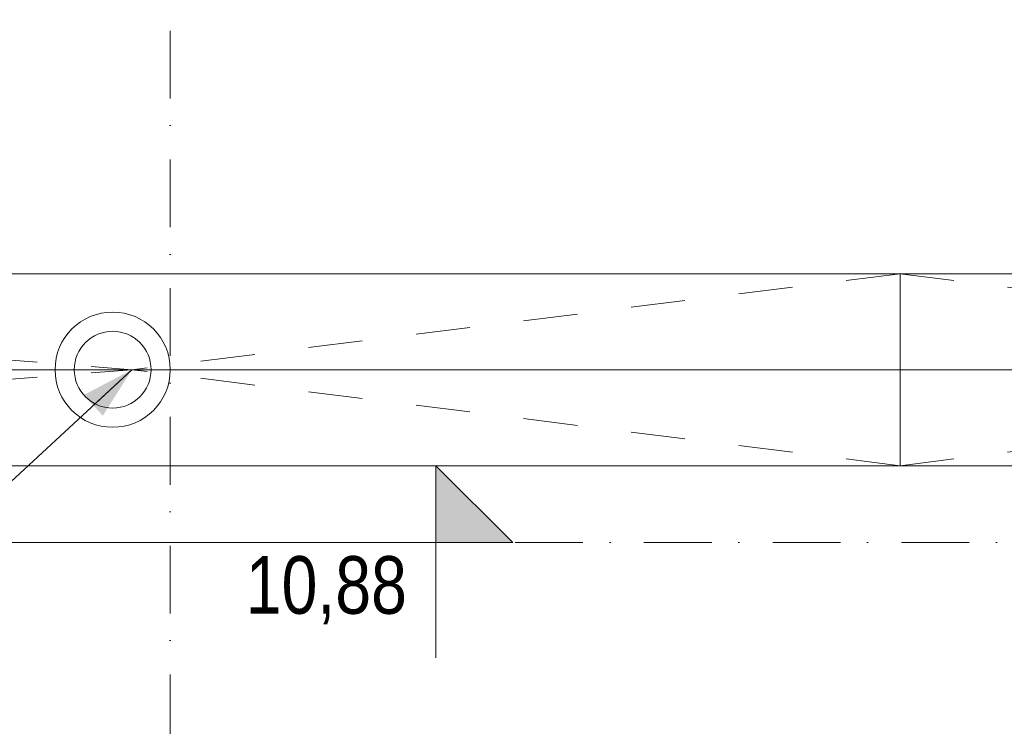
# Model space of a CAD drawing. Header units: millimetres. Extents: x -126905 to -83905, y -179170 to 5194.
# Tile 7 of 14: x -106122 to -103558, y -98345 to -96505. Entities that reach past the tile are written whole.
import ezdxf
from ezdxf.enums import TextEntityAlignment as Align

# ---------------------------------------------------------------- set-up
doc = ezdxf.new("R2010")
doc.units = ezdxf.units.MM
doc.header["$MEASUREMENT"] = 0
doc.linetypes.add('Kropki i Kreski', pattern=[335.138881, 176.388884, -88.194442, 0, -70.555556])
doc.linetypes.add('Przerywana', pattern=[282.222223, 141.111112, -141.111112])
for name, color, linetype, lineweight in [('Nowe_0_Nr_pióra__3', 7, 'Continuous', 13), ('Nowe_Opisy - Tekst_Nr_pióra__4', 8, 'Continuous', 13), ('Nowe_Osie_Nr_pióra__4', 8, 'Continuous', 13)]:
    doc.layers.add(name, color=color, linetype=linetype, lineweight=lineweight)
for name, color, linetype, lineweight, true_color in [('Nowe_0_Nr_pióra__81', 7, 'Continuous', 13, 0x6a6a6a), ('Nowe_Konstrukcja - Ściany zew_Nr_pióra__62', 7, 'Continuous', 18, 0xaaaaaa), ('Nowe_Opisy - Etykiety_Nr_pióra__81', 7, 'Continuous', 13, 0x6a6a6a)]:
    doc.layers.add(name, color=color, linetype=linetype, lineweight=lineweight, true_color=true_color)
doc.layers.add('Nowe_Osie', color=7, linetype='Continuous')
doc.styles.add('STYL_AUTOMATYCZNY_1', font='arial.ttf')
doc.styles.add('STYL_AUTOMATYCZNY_2', font='arial.ttf', dxfattribs={"width": 0.8})
doc.dimstyles.new('STYL_AUTOMATYCZNY__3', dxfattribs={"dimtxt": 0.18, "dimasz": 136.8, "dimexe": 0.18, "dimexo": 0.0625, "dimgap": 0, "dimtad": 0, "dimtih": 1, "dimtoh": 1, "dimdec": 4, "dimzin": 0, "dimdsep": 46, "dimcen": 0.09, "dimadec": 0, "dimazin": 0, "dimtfac": 1, "dimtdec": 4, "dimtmove": 0, "dimatfit": 3, "dimldrblk": 'ARROWHEAD_5', "dimfxl": 0, "dimtolj": 1, "dimtzin": 0, "dimarcsym": 0})

# ---------------------------------------------------------------- blocks, each defined once
blk = doc.blocks.new('Standardowy znacznik osi_2')
at = {"layer": 'Nowe_Osie_Nr_pióra__4', "color": 8, "linetype": 'Kropki i Kreski', "lineweight": 13}
blk.add_line((1000, 0), (16473, 0), dxfattribs=at)
at = {"layer": 'Nowe_Osie_Nr_pióra__4', "color": 8, "lineweight": 13, "style": 'STYL_AUTOMATYCZNY_1'}
for tag, p in [('AC_MarkerText_1_0', (-67.9, -57.1)), ('AC_MarkerText_1_1', (17905.2, -57.1))]:
    blk.add_attdef(tag, text='', height=250, rotation=270, dxfattribs=at).set_placement(p, align=Align.TOP_CENTER)
blk = doc.blocks.new('Standardowy znacznik osi_5')
at = {"layer": 'Nowe_Osie_Nr_pióra__4', "color": 8, "linetype": 'Kropki i Kreski', "lineweight": 13}
blk.add_line((1000, 0), (32849.3, 0), dxfattribs=at)
at = {"layer": 'Nowe_Osie_Nr_pióra__4', "color": 8, "lineweight": 13, "style": 'STYL_AUTOMATYCZNY_1'}
for tag, p in [('AC_MarkerText_1_0', (-250, -239.3)), ('AC_MarkerText_1_1', (34099.3, -239.3))]:
    blk.add_attdef(tag, text='', height=250, rotation=180, dxfattribs=at).set_placement(p, align=Align.TOP_CENTER)
blk = doc.blocks.new('ARROWHEAD_5')
at = {"linetype": 'Continuous', "lineweight": 0}
blk.add_hatch(color=0, dxfattribs=at).paths.add_polyline_path([(-1, 0.2679), (0, 0), (-1, -0.2679)])
at = {"color": 0, "linetype": 'Continuous', "lineweight": 0}
blk.add_line((0, 0), (-1, 0), dxfattribs=at)

msp = doc.modelspace()

# ---------------------------------------------------------------- hatches: boundary and pattern name
at = {"layer": 'Nowe_Konstrukcja - Ściany zew_Nr_pióra__62', "linetype": 'Continuous', "lineweight": 18, "true_color": 0xaaaaaa}
msp.add_hatch(color=253, dxfattribs=at).paths.add_polyline_path([(-105037.9, -97666.6), (-105037.9, -97866.6), (-104837.9, -97866.6)])

# ---------------------------------------------------------------- linework, layer by layer
at = {"layer": 'Nowe_0_Nr_pióra__3', "color": 7, "linetype": 'Przerywana', "lineweight": 13}
for p, q in [((-109030.5, -97166.6), (-105829.5, -97416.6)), ((-103829.5, -97166.6), (-105829.5, -97416.6)), ((-103829.5, -97166.6), (-101829.5, -97416.6)), ((-109030.5, -97666.6), (-105829.5, -97416.6)), ((-103829.5, -97666.6), (-105829.5, -97416.6)), ((-103829.5, -97666.6), (-101829.5, -97416.6))]:
    msp.add_line(p, q, dxfattribs=at)
at = {"layer": 'Nowe_0_Nr_pióra__3', "color": 7, "linetype": 'Continuous', "lineweight": 13}
msp.add_line((-103829.5, -97166.6), (-103829.5, -97666.6), dxfattribs=at)
at = {"layer": 'Nowe_0_Nr_pióra__3', "color": 7, "linetype": 'Continuous', "lineweight": 13, "flags": 128}
msp.add_lwpolyline([(-101629.5, -97166.6), (-116180.5, -97166.6), (-116180.5, -97666.6), (-101629.5, -97666.6)], close=True, dxfattribs=at)
for points in [[(-101629.5, -97416.6), (-115929.5, -97416.6)], [(-101880.5, -97666.6), (-116180.5, -97666.6)]]:
    msp.add_lwpolyline(points, dxfattribs=at)
at = {"layer": 'Nowe_0_Nr_pióra__3', "color": 7, "linetype": 'Continuous', "lineweight": 13}
for radius in [150, 100]:
    msp.add_circle((-105879.5, -97416.6), radius, dxfattribs=at)
at = {"layer": 'Nowe_0_Nr_pióra__81', "color": 251, "linetype": 'Continuous', "lineweight": 13, "true_color": 0x6a6a6a, "flags": 128}
msp.add_lwpolyline([(-105037.9, -98166.6), (-105037.9, -97666.6), (-105037.9, -97866.6), (-104837.9, -97866.6), (-105037.9, -97666.6), (-105037.9, -97866.6), (-106037.9, -97866.6)], dxfattribs=at)

# ---------------------------------------------------------------- block references
at = {"layer": 'Nowe_Osie', "color": 8, "linetype": 'Continuous', "lineweight": 15, "zscale": 1000}
for name, p, rotation in [('Standardowy znacznik osi_2', (-105729.5, -106426.6), 90), ('Standardowy znacznik osi_5', (-91921.8, -97866.6), 180)]:
    msp.add_blockref(name, p, dxfattribs=dict(at, rotation=rotation))

# ---------------------------------------------------------------- texts
at = {"layer": 'Nowe_Opisy - Tekst_Nr_pióra__4', "color": 8, "linetype": 'Continuous', "lineweight": 13, "insert": (-105532.9, -98080), "char_height": 150, "attachment_point": 7, "style": 'STYL_AUTOMATYCZNY_2'}
msp.add_mtext('\\A1;{\\pql;\\fArial|b0|i0|c238|p0;\\W0.800000;10,88}', dxfattribs=at)

# ---------------------------------------------------------------- leaders
at = {"layer": 'Nowe_Opisy - Etykiety_Nr_pióra__81', "color": 251, "linetype": 'Continuous', "lineweight": 13, "true_color": 0x6a6a6a, "annotation_type": 0, "has_hookline": 1, "hookline_direction": 1, "text_width": 967.1}
msp.add_leader([(-105829.5, -97416.6), (-106454.7, -97995.5), (-106700.5, -98041.8)], dimstyle='STYL_AUTOMATYCZNY__3', dxfattribs=at)

doc.saveas('drawing.dxf')
